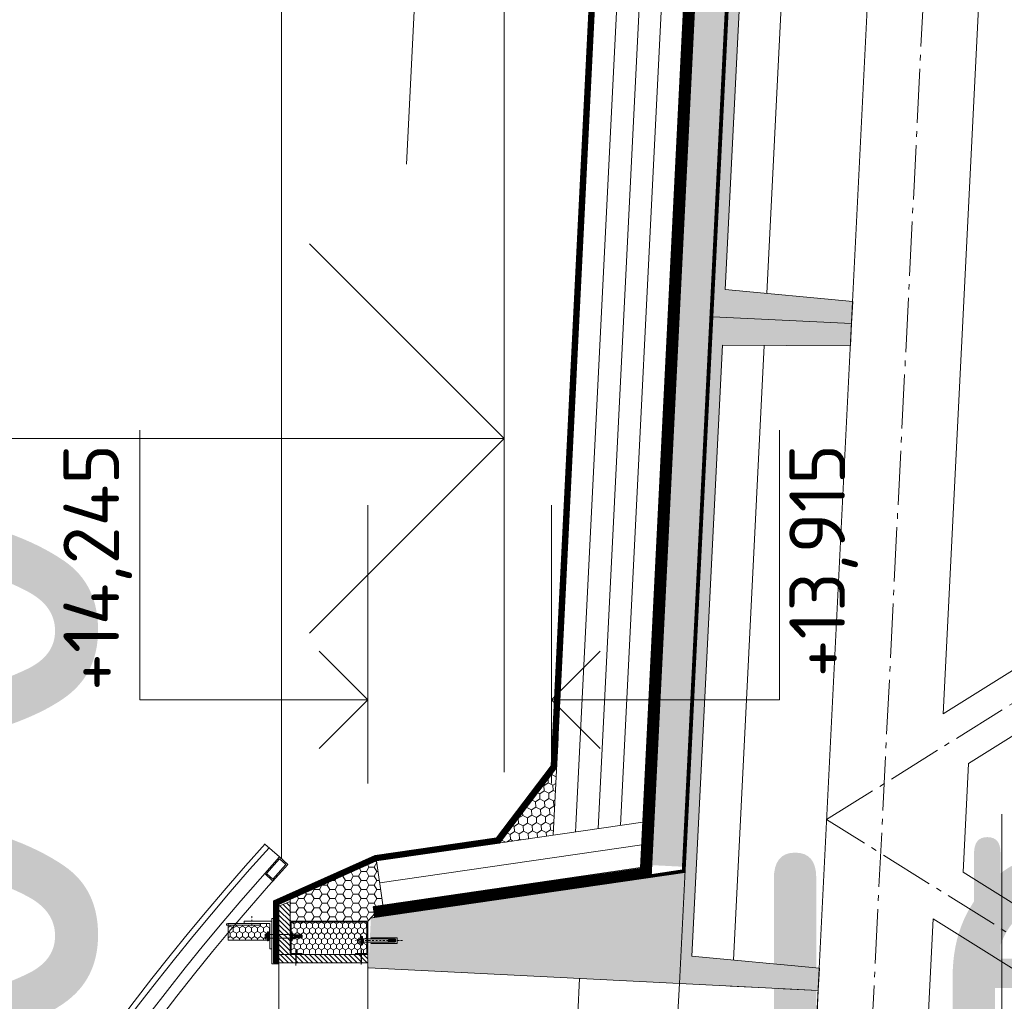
# Model space of a CAD drawing. Header units: millimetres. Extents: x -725694 to 4766210, y -2984614 to 2187451.
# Tile 71 of 256: x 204094 to 205864, y 38973 to 40738. Entities that reach past the tile are written whole.
import ezdxf
from ezdxf import colors
from ezdxf.entities.mleader import LeaderData, LeaderLine
from ezdxf.enums import TextEntityAlignment as Align
from ezdxf.math import Vec2, Vec3

# ---------------------------------------------------------------- set-up
doc = ezdxf.new("R2010")
doc.units = ezdxf.units.MM
for name, pattern in [('AM_DIN_G_W050', [13.75, 9.75, -1.5, 1, -1.5]), ('CARKOVANA', [5, 3, -2]), ('DASHDOT', [25.4, 12.7, -6.35, 0, -6.35]), ('DIVIDE', [31.75, 12.7, -6.35, 0, -6.35, 0, -6.35]), ('HIDDEN', [9.525, 6.35, -3.175])]:
    doc.linetypes.add(name, pattern=pattern)
for name, color, linetype in [('0 @ 250 (1)', 7, 'Continuous'), ('0 @ 250 (2)', 7, 'Continuous'), ('0 @ 400', 7, 'Continuous'), ('_____detaily', 7, 'Continuous')]:
    doc.layers.add(name, color=color, linetype=linetype)
for name, color, linetype, lineweight in [('A99_N_kce-pohl', 7, 'Continuous', 9), ('A99_N_kce-rez-sil', 7, 'Continuous', 18), ('A99_N_kce-rez-ten', 7, 'Continuous', 20), ('A99_N_kce-rez-ten @ 200', 7, 'Continuous', 20), ('A99_N_koty-200-vysk', 7, 'Continuous', 9), ('A99_N_koty-50-vysk', 7, 'Continuous', 9), ('A99_N_sraf', 7, 'Continuous', 0), ('A99_N_txt-popis-50 @ 200', 7, 'Continuous', 9), ('A99_S_kce-pohl', 7, 'Continuous', 5), ('A99_S_kce-rez-sil', 7, 'Continuous', 15), ('A99_S_kce-rez-ten', 7, 'Continuous', 9), ('A99_S_sraf', 7, 'Continuous', 9), ('PBS - odstupy', 1, 'DIVIDE', 30)]:
    doc.layers.add(name, color=color, linetype=linetype, lineweight=lineweight)
doc.styles.add('A99_kota', font='isocpeur.ttf', dxfattribs={"height": 2})
doc.styles.add('A99_popis', font='isocpeur.ttf')
doc.linetypes.add('IZOLACE', pattern='A,0.00254,-2.54,[134,ltypeshp.shx,S=2.54,R=0,X=-2.54,Y=0],-5.08,[134,ltypeshp.shx,S=2.54,R=180,X=2.54,Y=0],-2.54', length=10.16254)

# ---------------------------------------------------------------- blocks, each defined once
blk = doc.blocks.new('*U134')
at = {"color": 0, "linetype": 'ByBlock', "lineweight": -2}
blk.add_lwpolyline([(0, 0), (0, -5.7), (0, -5.7), (9.7, -5.7)], dxfattribs=at)
at = {"color": 0, "linetype": 'ByBlock', "lineweight": -2, "style": 'A99_kota'}
blk.add_attdef('POPIS', text='', height=2, dxfattribs=at).set_placement((9.2, -5.2), align=Align.BOTTOM_RIGHT)
blk.add_attdef('VYSKA', text='', height=2, dxfattribs=at).set_placement((9.2, -6.45), align=Align.TOP_RIGHT)
blk = doc.blocks.new('*U6343')
at = {"layer": 'A99_N_koty-200-vysk', "lineweight": 5, "xscale": 200, "yscale": 200, "zscale": 200, "rotation": 90.00000000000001}
blk.add_blockref('*U134', (204720, 37370), dxfattribs=at)
blk.add_blockref('*U134', (204720, 37370), dxfattribs=at)
blk.add_blockref('*U134', (204720, 37370), dxfattribs=at)
blk.add_blockref('*U134', (204720, 37370), dxfattribs=at)
at = {"layer": 'A99_N_koty-200-vysk', "lineweight": 5}
ref = blk.add_blockref('*U134', (204720, 37370), dxfattribs=dict(at, xscale=200, yscale=200, zscale=200, rotation=90.00000000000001))
ref.add_attrib('VYSKA', '+14.245', dxfattribs={"layer": '0 @ 400', "color": 0, "linetype": 'ByBlock', "lineweight": -2, "height": 800, "rotation": 90, "style": 'A99_kota'}).set_placement((205450, 39315), align=Align.TOP_RIGHT)
ref = blk.add_blockref('*U134', (204720, 37370), dxfattribs=dict(at, xscale=200, yscale=200, zscale=200, rotation=90.00000000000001))
ref.add_attrib('VYSKA', '+14.245', dxfattribs={"layer": '0 @ 250 (1)', "color": 0, "linetype": 'ByBlock', "lineweight": -2, "height": 500, "rotation": 90, "style": 'A99_kota'}).set_placement((205810, 39315), align=Align.TOP_RIGHT)
ref = blk.add_blockref('*U134', (204720, 37370), dxfattribs=dict(at, xscale=200, yscale=200, zscale=200, rotation=90.00000000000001))
ref.add_attrib('VYSKA', '+14.245', dxfattribs={"layer": '0 @ 250 (2)', "color": 0, "linetype": 'ByBlock', "lineweight": -2, "height": 500, "rotation": 90, "style": 'A99_kota'}).set_placement((205810, 39315), align=Align.TOP_RIGHT)
blk = doc.blocks.new('*U122')
at = {"color": 0, "linetype": 'ByBlock', "lineweight": -2}
blk.add_line((-3, 0), (7, 0), dxfattribs=at)
for points in [[(0, 0), (0, 8.2), (0, 8.2), (9.7, 8.2)], [(-1.75, 1.75), (0, 0), (1.75, 1.75)]]:
    blk.add_lwpolyline(points, dxfattribs=at)
at = {"color": 0, "linetype": 'ByBlock', "lineweight": -2, "style": 'A99_kota'}
for tag, p in [('VYSKA', (9.2, 10.95)), ('POPIS', (9.2, 7.7))]:
    blk.add_attdef(tag, text='', height=2, dxfattribs=at).set_placement(p, align=Align.TOP_RIGHT)
blk = doc.blocks.new('*U133')
at = {"color": 0, "linetype": 'ByBlock', "lineweight": -2}
blk.add_line((-3, 0), (7, 0), dxfattribs=at)
for points in [[(-1.75, -1.75), (0, 0), (1.75, -1.75)], [(0, 0), (0, -8.2), (0, -8.2), (9.7, -8.2)]]:
    blk.add_lwpolyline(points, dxfattribs=at)
at = {"color": 0, "linetype": 'ByBlock', "lineweight": -2, "style": 'A99_kota'}
blk.add_attdef('POPIS', text='', height=2, dxfattribs=at).set_placement((9.2, -7.7), align=Align.BOTTOM_RIGHT)
blk.add_attdef('VYSKA', text='', height=2, dxfattribs=at).set_placement((9.2, -8.95), align=Align.TOP_RIGHT)
blk = doc.blocks.new('*U136')
at = {"color": 0, "linetype": 'ByBlock', "lineweight": -2}
blk.add_line((-3, 0), (7, 0), dxfattribs=at)
for points in [[(0, 0), (0, 5.7), (0, 5.7), (9.7, 5.7)], [(-1.75, 1.75), (0, 0), (1.75, 1.75)]]:
    blk.add_lwpolyline(points, dxfattribs=at)
at = {"color": 0, "linetype": 'ByBlock', "lineweight": -2, "style": 'A99_kota'}
for tag, p in [('VYSKA', (9.2, 8.45)), ('POPIS', (9.2, 5.2))]:
    blk.add_attdef(tag, text='', height=2, dxfattribs=at).set_placement(p, align=Align.TOP_RIGHT)
blk = doc.blocks.new('*U6398')
at = {"layer": 'A99_N_koty-200-vysk', "lineweight": 5, "xscale": 200, "yscale": 200, "zscale": 200, "rotation": 90.00000000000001}
blk.add_blockref('*U136', (204964.8, 39985), dxfattribs=at)
blk.add_blockref('*U136', (204964.8, 39985), dxfattribs=at)
blk.add_blockref('*U136', (204964.8, 39985), dxfattribs=at)
blk.add_blockref('*U136', (204964.8, 39985), dxfattribs=at)
blk.add_blockref('*U136', (204964.8, 39985), dxfattribs=at)
blk.add_blockref('*U136', (204964.8, 39985), dxfattribs=at)
at = {"layer": 'A99_N_koty-200-vysk', "lineweight": 5}
ref = blk.add_blockref('*U136', (204964.8, 39985), dxfattribs=dict(at, xscale=200, yscale=200, zscale=200, rotation=90.00000000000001))
ref.add_attrib('VYSKA', '+14.000', dxfattribs={"layer": '0 @ 400', "color": 0, "linetype": 'ByBlock', "lineweight": -2, "height": 800, "rotation": 90, "style": 'A99_kota'}).set_placement((203434.8, 39915), align=Align.TOP_RIGHT)
blk = doc.blocks.new('Befestiger_gross')
at = {"layer": '_____detaily', "linetype": 'Continuous', "lineweight": -2}
for p, q in [((0.5, 0.5), (0, 0)), ((0.5, 0.5), (0, 0)), ((0.5, -0.5), (0, 0)), ((0.5, -0.5), (0, 0)), ((2.1, 0.5), (0.5, 0.5)), ((2.1, 0.5), (0.5, 0.5)), ((0.6, 0.5), (0.6, 0.5)), ((0.6, 0.5), (0.6, 0.5)), ((0.6, 0.5), (0.6, 0.5)), ((0.6, 0.5), (0.6, 0.5)), ((1.7, -1), (2.3, 1)), ((2.3, 1), (2.1, 0.5)), ((2.3, 1), (2.5, 0.5)), ((2.3, 1), (2.5, 0.5)), ((3.3, 0.5), (2.5, 0.5)), ((3.3, 0.5), (2.5, 0.5)), ((2.9, -1), (3.5, 1)), ((3.5, 1), (3.3, 0.5)), ((3.5, 1), (3.7, 0.5)), ((3.5, 1), (3.7, 0.5)), ((4.5, 0.5), (3.7, 0.5)), ((4.5, 0.5), (3.7, 0.5)), ((4, -1), (4.7, 1)), ((4.5, 0.5), (4.7, 1)), ((4.7, 1), (4.8, 0.5)), ((4.7, 1), (4.8, 0.5)), ((5.7, 0.5), (4.8, 0.5)), ((5.7, 0.5), (4.8, 0.5)), ((5.2, -1), (5.9, 1)), ((5.7, 0.5), (5.9, 1)), ((5.9, 1), (6, 0.5)), ((5.9, 1), (6, 0.5)), ((6.9, 0.5), (6, 0.5)), ((6, 0.5), (6, 0.5)), ((6.9, 0.5), (6, 0.5)), ((6, 0.5), (6, 0.5)), ((6.4, -1), (7, 1)), ((6.9, 0.5), (7, 1)), ((7, 1), (7.2, 0.5)), ((7, 1), (7.2, 0.5)), ((8.1, 0.5), (7.2, 0.5)), ((8.1, 0.5), (7.2, 0.5)), ((7.6, -1), (8.2, 1)), ((8.1, 0.5), (8.2, 1)), ((8.2, 1), (8.4, 0.5)), ((8.2, 1), (8.4, 0.5)), ((9.3, 0.5), (8.4, 0.5)), ((9.3, 0.5), (8.4, 0.5)), ((8.8, -1), (9.4, 1)), ((9.3, 0.5), (9.4, 1)), ((9.4, 1), (9.6, 0.5)), ((9.4, 1), (9.6, 0.5)), ((10.5, 0.5), (9.6, 0.5)), ((10.5, 0.5), (9.6, 0.5)), ((10, -1), (10.6, 1)), ((10.6, 1), (10.5, 0.5)), ((10.6, 1), (10.8, 0.5)), ((10.6, 1), (10.8, 0.5)), ((11.6, 0.5), (10.8, 0.5)), ((11.6, 0.5), (10.8, 0.5)), ((11.2, -1), (11.8, 1)), ((11.8, 1), (11.6, 0.5)), ((11.8, 1), (12, 0.5)), ((11.8, 1), (12, 0.5)), ((12.8, 0.5), (12, 0.5)), ((12.8, 0.5), (12, 0.5)), ((12.4, -1), (13, 1)), ((13, 1), (12.8, 0.5)), ((13, 1), (13.1, 0.5)), ((13, 1), (13.1, 0.5)), ((14, 0.5), (13.1, 0.5)), ((14, 0.5), (13.1, 0.5)), ((13.5, -1), (14.2, 1)), ((14.2, 1), (14, 0.5)), ((14.2, 1), (14.3, 0.5)), ((14.2, 1), (14.3, 0.5)), ((15.2, 0.5), (14.3, 0.5)), ((14.3, 0.5), (14.3, 0.5)), ((15.2, 0.5), (14.3, 0.5)), ((14.3, 0.5), (14.3, 0.5)), ((14.7, -1), (15.4, 1)), ((15.4, 1), (15.2, 0.5)), ((15.4, 1), (15.5, 0.5)), ((15.4, 1), (15.5, 0.5)), ((16.4, 0.5), (15.5, 0.5)), ((16.4, 0.5), (15.5, 0.5)), ((15.9, -1), (16.5, 1)), ((16.5, 1), (16.4, 0.5)), ((16.5, 1), (16.7, 0.5)), ((16.5, 1), (16.7, 0.5)), ((17.6, 0.5), (16.7, 0.5)), ((17.6, 0.5), (16.7, 0.5)), ((17.1, -1), (17.7, 1)), ((17.7, 1), (17.6, 0.5)), ((17.7, 1), (17.9, 0.5)), ((17.7, 1), (17.9, 0.5)), ((18.8, 0.5), (17.9, 0.5)), ((18.8, 0.5), (17.9, 0.5)), ((18.3, -1), (18.9, 1)), ((18.9, 1), (18.8, 0.5)), ((18.9, 1), (19.1, 0.5)), ((18.9, 1), (19.1, 0.5)), ((19.9, 0.5), (19.1, 0.5)), ((19.9, 0.5), (19.1, 0.5)), ((19.5, -1), (20.1, 1.1)), ((20.1, 1.1), (19.9, 0.5)), ((20.1, 1.1), (20.3, 0.5)), ((20.1, 1.1), (20.3, 0.5)), ((21.1, 0.5), (20.3, 0.5)), ((20.3, 0.5), (20.3, 0.5)), ((21.1, 0.5), (20.3, 0.5)), ((20.3, 0.5), (20.3, 0.5)), ((20.7, -1), (21.3, 1.1)), ((21.3, 1.1), (21.1, 0.5)), ((21.3, 1.1), (21.5, 0.5)), ((21.3, 1.1), (21.5, 0.5)), ((22.3, 0.5), (21.5, 0.5)), ((22.3, 0.5), (21.5, 0.5)), ((21.8, -1), (22.5, 1.1)), ((22.5, 1.1), (22.3, 0.5)), ((22.5, 1.1), (22.6, 0.5)), ((22.5, 1.1), (22.6, 0.5)), ((23.5, 0.5), (22.6, 0.5)), ((23.5, 0.5), (22.6, 0.5)), ((23, -1), (23.7, 1.1)), ((23.7, 1.1), (23.5, 0.5)), ((23.7, 1.1), (23.8, 0.5)), ((23.7, 1.1), (23.8, 0.5)), ((24.7, 0.5), (23.8, 0.5)), ((24.7, 0.5), (23.8, 0.5)), ((24.2, -1), (24.9, 1.1)), ((24.9, 1.1), (24.7, 0.5)), ((24.9, 1.1), (25, 0.5)), ((24.9, 1.1), (25, 0.5)), ((25.9, 0.5), (25, 0.5)), ((25.9, 0.5), (25, 0.5)), ((25.4, -1), (26, 1.1)), ((26, 1.1), (25.9, 0.5)), ((26, 1.1), (26.2, 0.5)), ((26, 1.1), (26.2, 0.5)), ((27, 0.5), (26.2, 0.5)), ((27, 0.5), (26.2, 0.5)), ((26.5, -1), (27.2, 1)), ((27.2, 1), (27, 0.5)), ((27.2, 1), (27.3, 0.5)), ((27.2, 1), (27.3, 0.5)), ((28.2, 0.5), (27.3, 0.5)), ((28.2, 0.5), (27.3, 0.5)), ((27.7, -1), (28.4, 1)), ((28.4, 1), (28.2, 0.5)), ((28.4, 1), (28.5, 0.5)), ((28.4, 1), (28.5, 0.5)), ((29.4, 0.5), (28.5, 0.5)), ((28.5, 0.5), (28.5, 0.5)), ((29.4, 0.5), (28.5, 0.5)), ((28.5, 0.5), (28.5, 0.5)), ((28.9, -1), (29.6, 1)), ((29.6, 1), (29.4, 0.5)), ((29.6, 1), (29.7, 0.5)), ((29.6, 1), (29.7, 0.5)), ((30.6, 0.5), (29.7, 0.5)), ((30.6, 0.5), (29.7, 0.5)), ((30.1, -1), (30.7, 1)), ((30.7, 1), (30.6, 0.5)), ((30.7, 1), (30.9, 0.5)), ((30.7, 1), (30.9, 0.5)), ((31.8, 0.5), (30.9, 0.5)), ((31.8, 0.5), (30.9, 0.5)), ((31.3, -1), (31.9, 1)), ((31.9, 1), (31.8, 0.5)), ((31.9, 1), (32.1, 0.5)), ((31.9, 1), (32.1, 0.5)), ((33, 0.5), (32.1, 0.5)), ((33, 0.5), (32.1, 0.5)), ((32.5, -1), (33.1, 1)), ((33.1, 1), (33, 0.5)), ((33.1, 1), (33.3, 0.5)), ((33.1, 1), (33.3, 0.5)), ((34.1, 0.5), (33.3, 0.5)), ((34.1, 0.5), (33.3, 0.5)), ((33.7, -1), (34.3, 1)), ((34.3, 1), (34.1, 0.5)), ((34.3, 1), (34.5, 0.5)), ((34.3, 1), (34.5, 0.5)), ((36.5, 0.5), (34.5, 0.5)), ((36.5, 0.5), (34.5, 0.5)), ((36.5, 0.5), (37.3, 1.4)), ((36.5, 0.5), (37.3, 1.4)), ((37.3, -1.4), (37.3, 1.4)), ((37.3, -1.4), (37.3, 1.4)), ((1.5, -0.5), (0.5, -0.5)), ((1.5, -0.5), (0.5, -0.5)), ((1.5, -0.5), (1.7, -1)), ((1.5, -0.5), (1.7, -1)), ((1.7, -1), (1.8, -0.5)), ((2.7, -0.5), (1.8, -0.5)), ((2.7, -0.5), (1.8, -0.5)), ((2.7, -0.5), (2.9, -1)), ((2.7, -0.5), (2.9, -1)), ((2.9, -1), (3, -0.5)), ((3.9, -0.5), (3, -0.5)), ((3.9, -0.5), (3, -0.5)), ((3.9, -0.5), (4, -1)), ((3.9, -0.5), (4, -1)), ((4.2, -0.5), (4, -1)), ((5.1, -0.5), (4.2, -0.5)), ((5.1, -0.5), (4.2, -0.5)), ((5.1, -0.5), (5.2, -1)), ((5.1, -0.5), (5.2, -1)), ((5.4, -0.5), (5.2, -1)), ((6.3, -0.5), (5.4, -0.5)), ((6.3, -0.5), (5.4, -0.5)), ((6.3, -0.5), (6.4, -1)), ((6.3, -0.5), (6.4, -1)), ((6.6, -0.5), (6.4, -1)), ((7.4, -0.5), (6.6, -0.5)), ((7.4, -0.5), (6.6, -0.5)), ((7.4, -0.5), (7.6, -1)), ((7.4, -0.5), (7.6, -1)), ((7.8, -0.5), (7.6, -1)), ((8.6, -0.5), (7.8, -0.5)), ((8.6, -0.5), (7.8, -0.5)), ((8.6, -0.5), (8.8, -1)), ((8.6, -0.5), (8.8, -1)), ((8.9, -0.5), (8.8, -1)), ((9.8, -0.5), (8.9, -0.5)), ((9.8, -0.5), (8.9, -0.5)), ((9.8, -0.5), (10, -1)), ((9.8, -0.5), (10, -1)), ((10.1, -0.5), (10, -1)), ((11, -0.5), (10.1, -0.5)), ((11, -0.5), (10.1, -0.5)), ((11, -0.5), (11.2, -1)), ((11, -0.5), (11.2, -1)), ((11.3, -0.5), (11.2, -1)), ((12.2, -0.5), (11.3, -0.5)), ((12.2, -0.5), (11.3, -0.5)), ((12.2, -0.5), (12.3, -1)), ((12.2, -0.5), (12.3, -1)), ((12.5, -0.5), (12.3, -1)), ((13.4, -0.5), (12.5, -0.5)), ((13.4, -0.5), (12.5, -0.5)), ((13.4, -0.5), (13.5, -1)), ((13.4, -0.5), (13.5, -1)), ((13.7, -0.5), (13.5, -1)), ((14.6, -0.5), (13.7, -0.5)), ((14.6, -0.5), (13.7, -0.5)), ((14.6, -0.5), (14.7, -1)), ((14.6, -0.5), (14.7, -1)), ((14.9, -0.5), (14.7, -1)), ((15.7, -0.5), (14.9, -0.5)), ((15.7, -0.5), (14.9, -0.5)), ((15.7, -0.5), (15.9, -1)), ((15.7, -0.5), (15.9, -1)), ((16.1, -0.5), (15.9, -1)), ((16.9, -0.5), (16.1, -0.5)), ((16.9, -0.5), (16.1, -0.5)), ((16.9, -0.5), (17.1, -1)), ((16.9, -0.5), (17.1, -1)), ((17.2, -0.5), (17.1, -1)), ((18.1, -0.5), (17.2, -0.5)), ((18.1, -0.5), (17.2, -0.5)), ((18.1, -0.5), (18.3, -1)), ((18.1, -0.5), (18.3, -1)), ((18.4, -0.5), (18.3, -1)), ((19.3, -0.5), (18.4, -0.5)), ((19.3, -0.5), (18.4, -0.5)), ((19.3, -0.5), (19.5, -1)), ((19.3, -0.5), (19.5, -1)), ((19.6, -0.5), (19.5, -1)), ((20.5, -0.5), (19.6, -0.5)), ((20.5, -0.5), (19.6, -0.5)), ((20.5, -0.5), (20.7, -1)), ((20.5, -0.5), (20.7, -1)), ((20.8, -0.5), (20.7, -1)), ((21.7, -0.5), (20.8, -0.5)), ((21.7, -0.5), (20.8, -0.5)), ((21.7, -0.5), (21.8, -1)), ((21.7, -0.5), (21.8, -1)), ((22, -0.5), (21.8, -1)), ((22.9, -0.5), (22, -0.5)), ((22.9, -0.5), (22, -0.5)), ((22.9, -0.5), (23, -1)), ((22.9, -0.5), (23, -1)), ((23.2, -0.5), (23, -1)), ((24.1, -0.5), (23.2, -0.5)), ((24.1, -0.5), (23.2, -0.5)), ((24.1, -0.5), (24.2, -1)), ((24.1, -0.5), (24.2, -1)), ((24.4, -0.5), (24.2, -1)), ((25.3, -0.5), (24.4, -0.5)), ((25.3, -0.5), (24.4, -0.5)), ((25.3, -0.5), (25.4, -1)), ((25.3, -0.5), (25.4, -1)), ((25.6, -0.5), (25.4, -1)), ((26.4, -0.5), (25.6, -0.5)), ((26.4, -0.5), (25.6, -0.5)), ((26.4, -0.5), (26.5, -1)), ((26.4, -0.5), (26.5, -1)), ((26.7, -0.5), (26.5, -1)), ((27.6, -0.5), (26.7, -0.5)), ((27.6, -0.5), (26.7, -0.5)), ((27.6, -0.5), (27.7, -1)), ((27.6, -0.5), (27.7, -1)), ((27.9, -0.5), (27.7, -1)), ((28.8, -0.5), (27.9, -0.5)), ((28.8, -0.5), (27.9, -0.5)), ((28.8, -0.5), (28.9, -1)), ((28.8, -0.5), (28.9, -1)), ((29.1, -0.5), (28.9, -1)), ((30, -0.5), (29.1, -0.5)), ((30, -0.5), (29.1, -0.5)), ((30, -0.5), (30.1, -1)), ((30, -0.5), (30.1, -1)), ((30.3, -0.5), (30.1, -1)), ((31.1, -0.5), (30.3, -0.5)), ((31.1, -0.5), (30.3, -0.5)), ((31.1, -0.5), (31.3, -1)), ((31.1, -0.5), (31.3, -1)), ((31.5, -0.5), (31.3, -1)), ((32.3, -0.5), (31.5, -0.5)), ((32.3, -0.5), (31.5, -0.5)), ((32.3, -0.5), (32.5, -1)), ((32.3, -0.5), (32.5, -1)), ((32.6, -0.5), (32.5, -1)), ((33.5, -0.5), (32.6, -0.5)), ((33.5, -0.5), (32.6, -0.5)), ((33.5, -0.5), (33.7, -1)), ((33.5, -0.5), (33.7, -1)), ((33.8, -0.5), (33.7, -1)), ((36.5, -0.5), (33.8, -0.5)), ((36.5, -0.5), (33.8, -0.5)), ((36.5, -0.5), (37.3, -1.4)), ((36.5, -0.5), (37.3, -1.4))]:
    blk.add_line(p, q, dxfattribs=at)

msp = doc.modelspace()

# ---------------------------------------------------------------- hatches: boundary and pattern name
at = {"layer": 'A99_N_kce-rez-ten', "lineweight": 0, "transparency": 33554562}
h = msp.add_hatch(dxfattribs=at)
h.set_pattern_fill('ANSI31', color=1, scale=50)
h.set_pattern_definition([(135, (209140, -957.1666), (-4.4194174, -4.4194174), [])])
h.paths.add_polyline_path([(204580, 39152.5), (204580, 39057.5), (204560, 39057.5), (204560, 39145)])
at = {"layer": 'A99_N_kce-rez-ten', "lineweight": 0}
for points in [[(204540.7, 39082.5), (204540.7, 39097.5), (204541.7, 39097.5), (204541.7, 39082.5)], [(204583, 39082.5), (204583, 39097.5), (204582, 39097.5), (204582, 39082.5)], [(204709, 39075), (204709, 39090), (204710, 39090), (204710, 39075)]]:
    msp.add_hatch(color=1, dxfattribs=at).paths.add_polyline_path(points)
at = {"layer": 'A99_N_kce-rez-ten', "lineweight": 0, "transparency": 33554562}
h = msp.add_hatch(dxfattribs=at)
h.set_pattern_fill('ANSI31', color=1, scale=50)
h.set_pattern_definition([(135, (209140, -884.6666), (-4.4194174, -4.4194174), [])])
h.paths.add_polyline_path([(204560, 39057.5), (204720, 39057.5), (204720, 39042.5), (204560, 39042.5)])
at = {"layer": 'A99_N_kce-rez-ten @ 200', "linetype": 'Continuous', "lineweight": 0}
h = msp.add_hatch(dxfattribs=at)
h.set_pattern_fill('HONEY', color=1, scale=0.25, style=2)
h.set_pattern_definition([(90, (-120.5, -1017013.5), (-5.41265875, 9.375), [6.25, -12.5]), (210, (-120.5, -1017013.5), (-5.412658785, -9.37499998), [6.25, -12.5]), (150, (-120.5, -1017013.5), (-10.825317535, 2e-08), [-12.5, 6.25])])
h.paths.add_polyline_path([(204543.5, 39113.5), (204543.5, 39083.5), (204468.5, 39083.5), (204468.5, 39109.5), (204526, 39110), (204526, 39113.5)])
h = msp.add_hatch(dxfattribs=at)
h.set_pattern_fill('HONEY', color=1, scale=0.25, style=2)
h.set_pattern_definition([(90, (3e-07, -1016987.5), (-5.41265875, 9.375), [6.25, -12.5]), (210, (3e-07, -1016987.5), (-5.412658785, -9.37499998), [6.25, -12.5]), (150, (3e-07, -1016987.5), (-10.825317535, 2e-08), [-12.5, 6.25])])
h.paths.add_polyline_path([(204582, 39115.5), (204718, 39114.5), (204718, 39059.5), (204582, 39059.5)])
at = {"layer": 'A99_N_sraf', "lineweight": 0, "transparency": 33554562}
h = msp.add_hatch(dxfattribs=at)
h.set_pattern_fill('HONEY', color=1, scale=75)
h.set_pattern_definition([(272.86, (205061.98, 33152.847), (8.810534, -13.639882), [9.375, -18.75]), (32.86, (205061.98, 33152.847), (7.407217, 14.450087), [9.375, -18.75]), (332.86, (205061.98, 33152.847), (16.217751, 0.810205), [-18.75, 9.375])])
h.paths.add_polyline_path([(205059.3, 39393.1), (205053.2, 39271.8), (204956.5, 39257.7)])
h = msp.add_hatch(dxfattribs=at)
h.set_pattern_fill('HONEY', color=1, scale=75)
h.set_pattern_definition([(0, (0, 0), (14.0625, 8.11898812), [9.375, -18.75]), (120, (0, 0), (-14.06249997, 8.11898818), [9.375, -18.75]), (60, (0, 0), (3e-08, 16.2379763), [-18.75, 9.375])])
h.paths.add_polyline_path([(204580, 39117.5), (204580, 39156.4), (204735.5, 39225.7), (204746.9, 39146.5), (204720, 39117.5)])
at = {"layer": 'A99_S_sraf', "linetype": 'Continuous', "lineweight": 0, "ltscale": 2, "transparency": 33554562}
h = msp.add_hatch(dxfattribs=at)
h.set_pattern_fill('BETON-LEHKY', color=256, scale=10)
h.set_pattern_definition([(137.86, (205568.888, 27615.76), (-26.83778, -29.6603), []), (92.86, (205553.407, 27660.11), (-29.660305, 26.83778), [5, -51.56854]), (137.86, (205553.157, 27665.104), (-26.83778, -29.6603), [5, -35]), (182.86, (205549.45, 27668.458), (-26.83778, -29.660305), [5, -51.56854]), (227.86, (205544.456, 27668.21), (29.6603, -26.83778), [5, -35]), (92.86, (205541.35, 27659.508), (-29.660305, 26.83778), [5, -51.56854]), (137.86, (205545.06, 27656.153), (-26.83778, -29.6603), [5, -35]), (182.86, (205550.052, 27656.402), (-26.83778, -29.660305), [5, -51.56854]), (227.86, (205553.407, 27660.11), (29.6603, -26.83778), [5, -35]), (137.86, (205536.13, 27672.37), (-26.83778, -29.6603), [10, -30])])
h.paths.add_polyline_path([(205523.2, 45072.4), (205230.8, 39218.1), (205285.7, 39215.3), (205574.6, 44998.1), (205575, 45074.8)])
at = {"layer": 'A99_S_sraf', "lineweight": 0, "transparency": 33554687}
h = msp.add_hatch(dxfattribs=at)
h.set_pattern_fill('ZELEZOBETON', color=256, scale=10)
h.set_pattern_definition([(135, (208855, -910), (-35.35534, -35.35534), []), (135, (208855, -895.86), (-35.35534, -35.35534), []), (135, (208855, -867.574), (-49.497475, -21.213203), [20, -10, 0, -10])])
h.paths.add_polyline_path([(205579.6, 44997.9), (205640.5, 44994.8), (205778.1, 44988), (205829.3, 44985.4), (205827.3, 44945.4), (205597.1, 44946.9), (205542.2, 43848.3), (205771.4, 43826.8), (205767.4, 43746.9), (205537.2, 43748.4), (205482.3, 42649.8), (205711.4, 42628.3), (205707.4, 42548.4), (205477.3, 42549.9), (205422.4, 41451.3), (205651.5, 41429.8), (205647.5, 41349.9), (205417.4, 41351.4), (205362.6, 40252.8), (205591.8, 40231.3), (205587.6, 40151.4), (205357.6, 40152.9), (205302.7, 39054.3), (205531.6, 39032.8), (205529.6, 38992.9), (204720.9, 39033.3), (204725.4, 39123.2), (205290.2, 39205.1)])

# ---------------------------------------------------------------- linework, layer by layer
at = {"layer": 'A99_N_kce-pohl'}
for points in [[(204564.8, 51380), (204564.8, 39230)], [(205062, 39447.2), (205053.2, 39271.8)], [(205062, 39447.2), (205057.3, 39353.2)], [(205214.6, 39295.2), (204735.5, 39225.7)], [(204735.5, 39225.7), (204746.9, 39146.5)]]:
    msp.add_lwpolyline(points, dxfattribs=at)
at = {"layer": 'A99_N_kce-pohl', "linetype": 'Continuous'}
for points in [[(204561, 39232.8), (204534.9, 39256.1)], [(204576, 39219.5), (204549.3, 39189.6)]]:
    msp.add_lwpolyline(points, dxfattribs=at)
for points in [[(204549.3, 39189.6), (204576, 39219.5), (204561, 39232.8), (204534.4, 39202.9)], [(204549.1, 39193.1), (204572.4, 39219.3), (204561.2, 39229.2), (204537.9, 39203.1)], [(204735.5, 39225.7), (204580, 39156.4), (204580, 39117.5), (204720, 39117.5), (204746.9, 39146.5)]]:
    msp.add_lwpolyline(points, close=True, dxfattribs=at)
at = {"layer": 'A99_N_kce-pohl', "lineweight": 5}
msp.add_lwpolyline([(204560, 39040.5), (204560, 36300)], dxfattribs=at)
at = {"layer": 'A99_N_kce-pohl', "linetype": 'Continuous'}
for radius, start, end in [(4410, 137.9079, 222.0921), (4355, 137.9045, 221.5692)]:
    msp.add_arc((207807.5, 36300), radius, start, end, dxfattribs=at)
at = {"layer": 'A99_N_kce-rez-sil', "color": 1, "linetype": 'Continuous', "lineweight": 9}
for radius, start, end in [(4400, 137.9079, 222.0921), (4375, 137.906, 222.094)]:
    msp.add_arc((207807.5, 36300), radius, start, end, dxfattribs=at)
at = {"layer": 'A99_N_kce-rez-ten', "color": 1, "lineweight": 0}
for p, q in [((204539.7, 39098), (204539.4, 39094.3)), ((204540.7, 39098), (204539.7, 39098)), ((204540.7, 39098), (204539.7, 39098)), ((204540.7, 39098), (204540.7, 39082)), ((204540.7, 39082.5), (204540.7, 39097.5)), ((204540.7, 39097.5), (204541.7, 39097.5)), ((204541.7, 39097.5), (204540.7, 39097.5)), ((204541.7, 39097.5), (204541.7, 39082.5)), ((204583, 39097.5), (204582, 39097.5)), ((204582, 39097.5), (204582, 39082.5)), ((204582, 39097.5), (204583, 39097.5)), ((204583, 39098), (204584, 39098)), ((204583, 39098), (204583, 39082)), ((204583, 39098), (204584, 39098)), ((204583, 39082.5), (204583, 39097.5)), ((204584, 39098), (204584.4, 39094.3)), ((204535.4, 39086.4), (204535.4, 39093.5)), ((204538.6, 39094.3), (204536.2, 39094.3)), ((204538.6, 39091.9), (204536.2, 39091.9)), ((204538.5, 39088), (204536.2, 39088)), ((204538.6, 39088), (204536.2, 39088)), ((204538.6, 39085.6), (204536.2, 39085.6)), ((204539.4, 39095), (204538.9, 39095)), ((204538.9, 39085), (204538.9, 39095)), ((204539.4, 39085), (204538.9, 39085)), ((204539.4, 39085), (204539.4, 39095)), ((204539.4, 39085.6), (204539.4, 39094.3)), ((204539.4, 39085.6), (204539.7, 39082)), ((204540.7, 39082), (204539.7, 39082)), ((204540.7, 39082), (204539.7, 39082)), ((204541.7, 39082.5), (204540.7, 39082.5)), ((204580, 39093.2), (204541.7, 39093.2)), ((204580, 39086.9), (204541.7, 39086.9)), ((204582, 39082.5), (204583, 39082.5)), ((204583, 39082), (204584, 39082)), ((204583, 39082), (204584, 39082)), ((204584.4, 39085.6), (204584, 39082)), ((204584.4, 39095), (204584.9, 39095)), ((204584.4, 39085), (204584.4, 39095)), ((204584.4, 39085.6), (204584.4, 39094.3)), ((204584.4, 39085), (204584.9, 39085)), ((204584.9, 39085), (204584.9, 39095)), ((204585.2, 39094.3), (204587.5, 39094.3)), ((204585.2, 39091.9), (204587.5, 39091.9)), ((204585.2, 39088), (204587.5, 39088)), ((204585.2, 39088), (204587.5, 39088)), ((204585.2, 39085.6), (204587.5, 39085.6)), ((204588.3, 39086.4), (204588.3, 39093.5)), ((204589.4, 39092.3), (204588.3, 39087.8)), ((204588.3, 39087.8), (204588.8, 39086.9)), ((204589.4, 39092.3), (204588.6, 39092.3)), ((204589.9, 39093.2), (204588.8, 39086.9)), ((204589.3, 39087.8), (204588.8, 39086.9)), ((204590.4, 39092.3), (204589.3, 39087.8)), ((204590.1, 39087.8), (204589.3, 39087.8)), ((204589.9, 39093.2), (204589.4, 39092.3)), ((204589.9, 39093.2), (204590.4, 39092.3)), ((204591.2, 39092.3), (204590.1, 39087.8)), ((204590.1, 39087.8), (204590.6, 39086.9)), ((204591.2, 39092.3), (204590.4, 39092.3)), ((204591.7, 39093.2), (204590.6, 39086.9)), ((204591.1, 39087.8), (204590.6, 39086.9)), ((204592.2, 39092.3), (204591.1, 39087.8)), ((204591.9, 39087.8), (204591.1, 39087.8)), ((204591.7, 39093.2), (204591.2, 39092.3)), ((204591.7, 39093.2), (204592.2, 39092.3)), ((204593, 39092.3), (204591.9, 39087.8)), ((204591.9, 39087.8), (204592.4, 39086.9)), ((204593, 39092.3), (204592.2, 39092.3)), ((204593.5, 39093.2), (204592.4, 39086.9)), ((204592.9, 39087.8), (204592.4, 39086.9)), ((204594, 39092.3), (204592.9, 39087.8)), ((204593.7, 39087.8), (204592.9, 39087.8)), ((204593.5, 39093.2), (204593, 39092.3)), ((204593.5, 39093.2), (204594, 39092.3)), ((204594.8, 39092.3), (204593.7, 39087.8)), ((204593.7, 39087.8), (204594.2, 39086.9)), ((204594.8, 39092.3), (204594, 39092.3)), ((204595.3, 39093.2), (204594.2, 39086.9)), ((204594.7, 39087.8), (204594.2, 39086.9)), ((204595.8, 39092.3), (204594.7, 39087.8)), ((204595.5, 39087.8), (204594.7, 39087.8)), ((204595.3, 39093.2), (204594.8, 39092.3)), ((204595.3, 39093.2), (204595.8, 39092.3)), ((204596.6, 39092.3), (204595.5, 39087.8)), ((204595.5, 39087.8), (204596, 39086.9)), ((204596.6, 39092.3), (204595.8, 39092.3)), ((204597.1, 39093.2), (204596, 39086.9)), ((204596.5, 39087.8), (204596, 39086.9)), ((204597.6, 39092.3), (204596.5, 39087.8)), ((204597.3, 39087.8), (204596.5, 39087.8)), ((204597.1, 39093.2), (204596.6, 39092.3)), ((204597.1, 39093.2), (204597.6, 39092.3)), ((204598.4, 39092.3), (204597.3, 39087.8)), ((204597.3, 39087.8), (204597.8, 39086.9)), ((204598.4, 39092.3), (204597.6, 39092.3)), ((204598.9, 39093.2), (204597.8, 39086.9)), ((204598.3, 39087.8), (204597.8, 39086.9)), ((204599.4, 39092.3), (204598.3, 39087.8)), ((204599.1, 39087.8), (204598.3, 39087.8)), ((204598.9, 39093.2), (204598.4, 39092.3)), ((204598.9, 39093.2), (204599.4, 39092.3)), ((204600.2, 39092.3), (204599.1, 39087.8)), ((204599.1, 39087.8), (204599.6, 39086.9)), ((204600.2, 39092.3), (204599.4, 39092.3)), ((204600.7, 39093.2), (204599.6, 39086.9)), ((204600.1, 39087.8), (204599.6, 39086.9)), ((204601.2, 39092.3), (204600.1, 39087.8)), ((204600.9, 39087.8), (204600.1, 39087.8)), ((204600.7, 39093.2), (204600.2, 39092.3)), ((204600.7, 39093.2), (204601.2, 39092.3)), ((204601.2, 39089.2), (204600.9, 39087.8)), ((204600.9, 39087.8), (204601.2, 39087.1)), ((204601.2, 39092.3), (204601.9, 39092.1)), ((204601.2, 39092.3), (204601.2, 39087.1)), ((204601.9, 39087.9), (204601.2, 39087.8)), ((204601.9, 39092.1), (204601.9, 39087.9)), ((204703.7, 39078.9), (204703.7, 39086)), ((204706.8, 39086.8), (204704.5, 39086.8)), ((204706.8, 39084.4), (204704.5, 39084.4)), ((204706.8, 39080.5), (204704.5, 39080.5)), ((204706.8, 39080.5), (204704.5, 39080.5)), ((204706.8, 39078.1), (204704.5, 39078.1)), ((204707.6, 39087.5), (204707.1, 39087.5)), ((204707.1, 39077.5), (204707.1, 39087.5)), ((204708, 39090.5), (204707.6, 39086.8)), ((204707.6, 39077.5), (204707.6, 39087.5)), ((204707.6, 39078.1), (204707.6, 39086.8)), ((204707.6, 39078.1), (204708, 39074.5)), ((204709, 39090.5), (204708, 39090.5)), ((204709, 39090.5), (204708, 39090.5)), ((204709, 39090.5), (204709, 39074.5)), ((204709, 39075), (204709, 39090)), ((204709, 39090), (204710, 39090)), ((204710, 39090), (204709, 39090)), ((204710, 39090), (204710, 39075)), ((204757.3, 39085.7), (204710, 39085.7)), ((204757.3, 39079.4), (204710, 39079.4)), ((204757.7, 39085.7), (204756.6, 39079.4)), ((204758.2, 39084.8), (204757.1, 39080.3)), ((204757.9, 39080.3), (204757.1, 39080.3)), ((204757.7, 39085.7), (204757.2, 39084.8)), ((204757.7, 39085.7), (204758.2, 39084.8)), ((204759, 39084.8), (204757.9, 39080.3)), ((204757.9, 39080.3), (204758.4, 39079.4)), ((204759, 39084.8), (204758.2, 39084.8)), ((204759.5, 39085.7), (204758.4, 39079.4)), ((204758.9, 39080.3), (204758.4, 39079.4)), ((204760, 39084.8), (204758.9, 39080.3)), ((204759.7, 39080.3), (204758.9, 39080.3)), ((204759.5, 39085.7), (204759, 39084.8)), ((204759.5, 39085.7), (204760, 39084.8)), ((204760.8, 39084.8), (204759.7, 39080.3)), ((204759.7, 39080.3), (204760.2, 39079.4)), ((204760.8, 39084.8), (204760, 39084.8)), ((204761.3, 39085.7), (204760.2, 39079.4)), ((204760.7, 39080.3), (204760.2, 39079.4)), ((204761.8, 39084.8), (204760.7, 39080.3)), ((204761.5, 39080.3), (204760.7, 39080.3)), ((204761.3, 39085.7), (204760.8, 39084.8)), ((204761.3, 39085.7), (204761.8, 39084.8)), ((204762.6, 39084.8), (204761.5, 39080.3)), ((204761.5, 39080.3), (204762, 39079.4)), ((204762.6, 39084.8), (204761.8, 39084.8)), ((204763.1, 39085.7), (204762, 39079.4)), ((204762.5, 39080.3), (204762, 39079.4)), ((204763.6, 39084.8), (204762.5, 39080.3)), ((204763.3, 39080.3), (204762.5, 39080.3)), ((204763.1, 39085.7), (204762.6, 39084.8)), ((204763.1, 39085.7), (204763.6, 39084.8)), ((204764.4, 39084.8), (204763.3, 39080.3)), ((204763.3, 39080.3), (204763.8, 39079.4)), ((204764.4, 39084.8), (204763.6, 39084.8)), ((204764.9, 39085.7), (204763.8, 39079.4)), ((204764.3, 39080.3), (204763.8, 39079.4)), ((204765.4, 39084.8), (204764.3, 39080.3)), ((204765.1, 39080.3), (204764.3, 39080.3)), ((204764.9, 39085.7), (204764.4, 39084.8)), ((204764.9, 39085.7), (204765.4, 39084.8)), ((204766.2, 39084.8), (204765.1, 39080.3)), ((204765.1, 39080.3), (204765.6, 39079.4)), ((204766.2, 39084.8), (204765.4, 39084.8)), ((204766.7, 39085.7), (204765.6, 39079.4)), ((204766.1, 39080.3), (204765.6, 39079.4)), ((204767.2, 39084.8), (204766.1, 39080.3)), ((204766.9, 39080.3), (204766.1, 39080.3)), ((204766.7, 39085.7), (204766.2, 39084.8)), ((204766.7, 39085.7), (204767.2, 39084.8)), ((204768, 39084.8), (204766.9, 39080.3)), ((204766.9, 39080.3), (204767.4, 39079.4)), ((204768, 39084.8), (204767.2, 39084.8)), ((204768.5, 39085.7), (204767.4, 39079.4)), ((204767.9, 39080.3), (204767.4, 39079.4)), ((204769, 39084.8), (204767.9, 39080.3)), ((204768.7, 39080.3), (204767.9, 39080.3)), ((204768.5, 39085.7), (204768, 39084.8)), ((204768.5, 39085.7), (204769, 39084.8)), ((204769, 39081.7), (204768.7, 39080.3)), ((204768.7, 39080.3), (204769, 39079.6)), ((204769, 39084.8), (204769.7, 39084.6)), ((204769, 39084.8), (204769, 39079.6)), ((204769.7, 39080.4), (204769, 39080.3)), ((204769.7, 39084.6), (204769.7, 39080.4)), ((204707.6, 39077.5), (204707.1, 39077.5)), ((204709, 39074.5), (204708, 39074.5)), ((204709, 39074.5), (204708, 39074.5)), ((204710, 39075), (204709, 39075))]:
    msp.add_line(p, q, dxfattribs=at)
at = {"layer": 'A99_N_kce-rez-ten', "linetype": 'CARKOVANA', "ltscale": 15, "const_width": 5}
for points in [[(205692.5, 45300), (205692.5, 45159.7, -0.400665), (205680.6, 45147.3), (205363.4, 45132.5, 0.386254), (205337.2, 45106.4), (205051.9, 39395.8), (204952.4, 39264.7), (204733.4, 39232.9), (204552.5, 39152.4), (204552.5, 39042.5)], [(205697.5, 45300), (205697.5, 45159.7, -0.400665), (205680.8, 45142.3), (205363.6, 45127.5, 0.386254), (205342.2, 45106.2), (205056.8, 39394), (204955.1, 39260), (204734.8, 39228.1), (204557.5, 39149.1), (204557.5, 39042.5)]]:
    msp.add_lwpolyline(points, format="xyb", dxfattribs=at)
at = {"layer": 'A99_N_kce-rez-ten', "linetype": 'Continuous', "lineweight": 5, "ltscale": 0.5}
for points in [[(205690, 45300), (205690, 45159.7, -0.400665), (205680.5, 45149.8), (205363.3, 45135, 0.386254), (205334.7, 45106.5), (205049.4, 39396.7), (204951, 39267), (204732.7, 39235.3), (204550, 39154), (204550, 39042.5)], [(205695, 45300), (205695, 45159.7, -0.400665), (205680.7, 45144.8), (205363.5, 45130, 0.386254), (205339.7, 45106.3), (205054.4, 39394.9), (204953.7, 39262.4), (204734.1, 39230.5), (204555, 39150.7), (204555, 39042.5)], [(205700, 45300), (205700, 45159.7, -0.400665), (205680.9, 45139.8), (205363.7, 45125, 0.386254), (205344.7, 45106), (205059.3, 39393.1), (204956.5, 39257.7), (204735.5, 39225.7), (204560, 39147.5), (204560, 39042.5)]]:
    msp.add_lwpolyline(points, format="xyb", dxfattribs=at)
at = {"layer": 'A99_N_kce-rez-ten'}
msp.add_lwpolyline([(205426.4, 45137.9), (205133.9, 39283.5)], dxfattribs=at)
at = {"layer": 'A99_N_kce-rez-ten', "linetype": 'Continuous'}
for points in [[(204555, 39042.5), (204555, 39150.7), (204734.1, 39230.5), (204953.7, 39262.4), (205054.4, 39394.9), (205337.7, 45066.4)], [(204560, 39042.5), (204560, 39147.5), (204735.5, 39225.7), (204956.5, 39257.7), (205059.3, 39393.1), (205342.7, 45066.1)]]:
    msp.add_lwpolyline(points, dxfattribs=at)
at = {"layer": 'A99_N_kce-rez-ten', "color": 1, "linetype": 'Continuous', "lineweight": 0}
for points in [[(204580, 39153), (204580, 39057.5), (204560, 39057.5), (204560, 39144.5)], [(204543.5, 39113.5), (204543.5, 39083.5), (204468.5, 39083.5), (204468.5, 39113.5)], [(204526, 39113.5), (204526, 39110), (204468.5, 39110), (204468.5, 39113.5)], [(204547.5, 39117.5), (204547.5, 39122.5), (204550, 39122.5), (204550, 39042.5), (204560, 39042.5), (204560, 39040.5), (204547.5, 39040.5), (204547.5, 39117.5)], [(204602, 39057.5), (204580, 39057.5), (204580, 39117.5), (204720, 39117.5), (204720, 39057.5), (204698, 39057.5), (204698, 39059.5), (204718, 39059.5), (204718, 39115.5), (204582, 39115.5), (204582, 39059.5), (204602, 39059.5)], [(204720, 39042.5), (204560, 39042.5), (204560, 39057.5), (204720, 39057.5)]]:
    msp.add_lwpolyline(points, close=True, dxfattribs=at)
msp.add_lwpolyline([(204547.5, 39069), (204547.5, 39114.5, 0.414214), (204544.5, 39117.5), (204497.5, 39117.5)], format="xyb", dxfattribs=at)
msp.add_lwpolyline([(204497.5, 39117.5), (204497.5, 39113.5), (204543.5, 39113.5), (204543.5, 39067.5), (204547.5, 39067.5)], dxfattribs=at)
at = {"layer": 'A99_N_kce-rez-ten', "color": 1, "linetype": 'DASHDOT', "lineweight": 0, "ltscale": 0.25}
for points in [[(204511, 39126.5), (204511, 39107)], [(204782.5, 39082.5), (204697.5, 39082.5)], [(204590.5, 39066.5), (204590.5, 39037)], [(204708, 39067), (204708, 39039.5)]]:
    msp.add_lwpolyline(points, dxfattribs=at)
at = {"layer": 'A99_N_kce-rez-ten', "color": 1, "lineweight": 0}
for points in [[(204725, 39087.5), (204772.5, 39087.5), (204772.5, 39082.5)], [(204725, 39077.5), (204772.5, 39077.5), (204772.5, 39082.5)]]:
    msp.add_lwpolyline(points, dxfattribs=at)
at = {"layer": 'A99_N_kce-rez-ten', "color": 1, "linetype": 'Continuous', "lineweight": 0}
msp.add_circle((204467, 39111.5), 1.5, dxfattribs=at)
at = {"layer": 'A99_N_kce-rez-ten', "color": 1, "lineweight": 0}
for centre, start, end in [((204536.2, 39093.5), 89.9967, 179.9967), ((204536.2, 39092.7), 179.9967, 269.9967), ((204536.2, 39091.1), 89.9967, 179.9967), ((204536.2, 39088.8), 179.9967, 269.9967), ((204536.2, 39087.2), 89.9967, 179.9967), ((204536.2, 39086.4), 179.9967, 269.9967), ((204587.5, 39093.5), 0.0033, 90.0033), ((204587.5, 39092.7), 270.0033, 0.0033), ((204587.5, 39091.1), 0.0033, 90.0033), ((204587.5, 39088.8), 270.0033, 0.0033), ((204587.5, 39087.2), 0.0033, 90.0033), ((204587.5, 39086.4), 270.0033, 0.0033), ((204704.5, 39086), 89.9967, 179.9967), ((204704.5, 39085.2), 179.9967, 269.9967), ((204704.5, 39083.6), 89.9967, 179.9967), ((204704.5, 39081.3), 179.9967, 269.9967), ((204704.5, 39079.7), 89.9967, 179.9967), ((204704.5, 39078.9), 179.9967, 269.9967)]:
    msp.add_arc(centre, 0.787, start, end, dxfattribs=at)
for centre, start_param, end_param in [((204538.6, 39095.1), 0.936145, 1.313741), ((204538.6, 39092.7), 0.936145, 1.313741), ((204538.6, 39091.1), 3.700141, 4.077737), ((204538.6, 39087.2), 3.700141, 4.077737), ((204538.6, 39088.8), 0.936145, 1.313741), ((204538.6, 39084.8), 3.700141, 4.077737), ((204706.8, 39087.6), 0.936145, 1.313741), ((204706.8, 39085.2), 0.936145, 1.313741), ((204706.8, 39083.6), 3.700141, 4.077737), ((204706.8, 39079.7), 3.700141, 4.077737), ((204706.8, 39081.3), 0.936145, 1.313741), ((204706.8, 39077.3), 3.700141, 4.077737)]:
    msp.add_ellipse(centre, major_axis=(-0.638, -0.47), ratio=1, start_param=start_param, end_param=end_param, dxfattribs=at)
at = {"layer": 'A99_N_kce-rez-ten', "color": 1, "lineweight": 0, "extrusion": (0, 0, -1)}
for centre, start_param, end_param in [((204585.2, 39095.1), 0.936145, 1.313741), ((204585.2, 39092.7), 0.936145, 1.313741), ((204585.2, 39091.1), 3.700141, 4.077737), ((204585.2, 39087.2), 3.700141, 4.077737), ((204585.2, 39088.8), 0.936145, 1.313741), ((204585.2, 39084.8), 3.700141, 4.077737)]:
    msp.add_ellipse(centre, major_axis=(0.638, -0.47), ratio=1, start_param=start_param, end_param=end_param, dxfattribs=at)
at = {"layer": 'A99_N_koty-200-vysk'}
msp.add_lwpolyline([(204889.5, 42475.5), (204789.7, 40478)], dxfattribs=at)
at = {"layer": 'A99_N_sraf', "color": 1, "linetype": 'IZOLACE', "ltscale": 4}
for points in [[(205385.7, 45126), (205093.6, 39277.6)], [(205466, 45129.8), (205174.2, 39289.3)]]:
    msp.add_lwpolyline(points, dxfattribs=at)
at = {"layer": 'A99_N_sraf', "color": 1, "linetype": 'IZOLACE', "lineweight": 0, "ltscale": 4}
msp.add_lwpolyline([(205212.6, 39254.5), (204741.2, 39186.1)], dxfattribs=at)
at = {"layer": 'A99_S_kce-pohl', "lineweight": 5}
for points in [[(205395, 36300), (205845, 45300)], [(205754.8, 39490.1), (205885.9, 42112.7)], [(205754.8, 39490.1), (207695, 40702.7)], [(205800.3, 39400.6), (207745, 40616)], [(205790.6, 39205.5), (205800.3, 39400.6)], [(207745, 37984), (205790.6, 39205.5)], [(205605.5, 36505.1), (205736.3, 39121.5)], [(207695, 37897.3), (205736.3, 39121.5)]]:
    msp.add_lwpolyline(points, dxfattribs=at)
at = {"layer": 'A99_S_kce-pohl', "color": 253, "linetype": 'AM_DIN_G_W050', "lineweight": 0, "ltscale": 10}
for points in [[(205494.9, 36295), (205944.9, 45295)], [(205545, 39300), (207945, 40800), (205695, 42300), (207945, 43600)], [(207945, 37800), (205545, 39300)]]:
    msp.add_lwpolyline(points, dxfattribs=at)
at = {"layer": 'A99_S_kce-rez-sil', "lineweight": 13}
for points in [[(205589.8, 40191.4), (205591.8, 40231.3), (205362.6, 40252.8), (205417.4, 41351.4), (205647.6, 41349.9), (205649.6, 41389.9), (205649.6, 41389.9)], [(205589.8, 40191.4), (205587.8, 40151.4), (205357.6, 40152.9), (205302.7, 39054.3), (205531.9, 39032.8), (205529.9, 38992.9), (205280.2, 39005.3)], [(204720.9, 39033.3), (205280.2, 39005.3)]]:
    msp.add_lwpolyline(points, dxfattribs=at)
at = {"layer": 'A99_S_kce-rez-ten', "linetype": 'CARKOVANA', "lineweight": 0, "ltscale": 15}
for points, const_width in [([(205513.7, 45081.3), (205220.1, 39204.3), (204730, 39133.8)], 20), ([(205577.1, 44998), (205287.6, 39205.2)], 5), ([(205230.4, 39199), (205286.8, 39207.1)], 5)]:
    msp.add_lwpolyline(points, dxfattribs=dict(at, const_width=const_width))
at = {"layer": 'A99_S_kce-rez-ten', "lineweight": 0}
for points in [[(205503.7, 45081.8), (205210.5, 39213.8), (204730, 39144)], [(205523.6, 45080.8), (205229.7, 39196.3), (204730, 39123.8)], [(205579.6, 44997.9), (205290.2, 39205.1), (204723.9, 39123)], [(205574.6, 44998.1), (205285.1, 39203.6)], [(205230.8, 39196.5), (205229.9, 39201.4), (205289.5, 39210)], [(204720, 39042.5), (204720, 33557.5)]]:
    msp.add_lwpolyline(points, dxfattribs=at)
for points in [[(205649.6, 41389.9), (205400, 41402.4), (205340.1, 40203.8), (205589.8, 40191.4), (205591.8, 40231.3), (205362.6, 40252.8), (205417.4, 41351.4), (205647.6, 41349.9)], [(205589.8, 40191.4), (205340.1, 40203.8), (205280.2, 39005.3), (205529.9, 38992.9), (205531.9, 39032.8), (205302.7, 39054.3), (205357.6, 40152.9), (205587.8, 40151.4)]]:
    msp.add_lwpolyline(points, close=True, dxfattribs=at)
at = {"layer": 'A99_S_kce-rez-ten', "lineweight": 5}
for points in [[(205492.5, 41350.9), (205437.3, 40245.8)], [(205432.6, 40152.4), (205377.4, 39047.3)]]:
    msp.add_lwpolyline(points, dxfattribs=at)
at = {"layer": 'A99_S_kce-rez-ten', "linetype": 'HIDDEN', "lineweight": 0, "ltscale": 10}
msp.add_lwpolyline([(205100.4, 39014.3), (204964.8, 36300)], dxfattribs=at)
msp.add_lwpolyline([(205529.9, 38992.9), (205280.2, 39005.3), (205220.3, 37806.8), (205470, 37794.4), (205472, 37834.3), (205242.8, 37855.8), (205297.7, 38954.4), (205527.9, 38952.9)], close=True, dxfattribs=at)

# ---------------------------------------------------------------- block references
at = {"layer": 'A99_N_kce-rez-ten', "color": 1, "linetype": 'Continuous', "lineweight": 0, "xscale": 0.61875, "yscale": 0.61875, "zscale": 0.61875, "rotation": 270.0000000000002}
for p in [(204590.5, 39065), (204708, 39065.1)]:
    msp.add_blockref('Befestiger_gross', p, dxfattribs=at)
at = {"layer": 'A99_N_koty-50-vysk', "lineweight": 5, "xscale": 50, "yscale": 50, "zscale": 50, "rotation": 90.00000000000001}
msp.add_blockref('*U122', (204720, 39515), dxfattribs=at).add_auto_attribs({'VYSKA': '+14,245'})
at = {"layer": 'A99_N_koty-50-vysk', "lineweight": 5}
ref = msp.add_blockref('*U133', (205050.4, 39515), dxfattribs=dict(at, xscale=50, yscale=50, zscale=50, rotation=90.00000000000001))
ref.add_attrib('VYSKA', '+13,915', dxfattribs={"layer": '0', "color": 0, "linetype": 'ByBlock', "lineweight": -2, "height": 100, "rotation": 90, "style": 'A99_kota'}).set_placement((205477.9, 39975), align=Align.TOP_RIGHT)
at = {"layer": 'PBS - odstupy', "color": 4, "linetype": 'Continuous', "lineweight": 0}
for name in ['*U6398', '*U6343']:
    msp.add_blockref(name, (0, 0), dxfattribs=at)

# ---------------------------------------------------------------- leaders
at = {"layer": 'A99_N_txt-popis-50 @ 200', "lineweight": 9}
ml = msp.add_multileader_mtext('Standard', dxfattribs=at)
ml.set_content('\\A1;{\\fISOCPEUR|b1|i0|c238|p34;\\C256;vertikal. panely PUR, tl.80mm, U=0,28W/M\\H0.7x;\\S2^ ;\\H1.42857x;K, EI 15-ef DP3\\Pexterier RAL 9006, interier RAL 9010}', color=1, style='A99_popis')
ml.set_leader_properties(color=256, linetype='ByLayer', lineweight=-1)
ml.build(insert=Vec2(0, 0))
ml.multileader.update_dxf_attribs({"dogleg_length": 6.4, "arrow_head_size": 200, "scale": 200})
ctx = ml.context
ctx.base_point, ctx.scale, ctx.char_height, ctx.arrow_head_size, ctx.landing_gap_size, ctx.plane_origin = Vec3(9659.2, 41024.4), 200, 400, 200, 400, Vec3(21503.6, 32226.7)
notes = []
notes.append((ctx, [(0, (1, 1, 0), (9197.7, 41024.4), (1, 0), 461.5, [(0, [(5619.2, 41024.4)], 0, [])])]))
ctx.mtext.insert, ctx.mtext.width, ctx.mtext.flow_direction = Vec3(10059.2, 41263.2), 10741.384, 5
for ctx, leaders in notes:
    for number, flags, end, landing, length, lines in leaders:
        leader = LeaderData()
        leader.index, (leader.has_last_leader_line, leader.has_dogleg_vector, leader.attachment_direction) = number, flags
        leader.last_leader_point, leader.dogleg_vector, leader.dogleg_length = Vec3(end), Vec3(landing), length
        for number, points, colour, breaks in lines:
            line = LeaderLine()
            line.index, line.vertices, line.color, line.breaks = number, Vec3.list(points), colors.encode_raw_color(colour), breaks
            leader.lines.append(line)
        ctx.leaders.append(leader)

doc.saveas('drawing.dxf')
